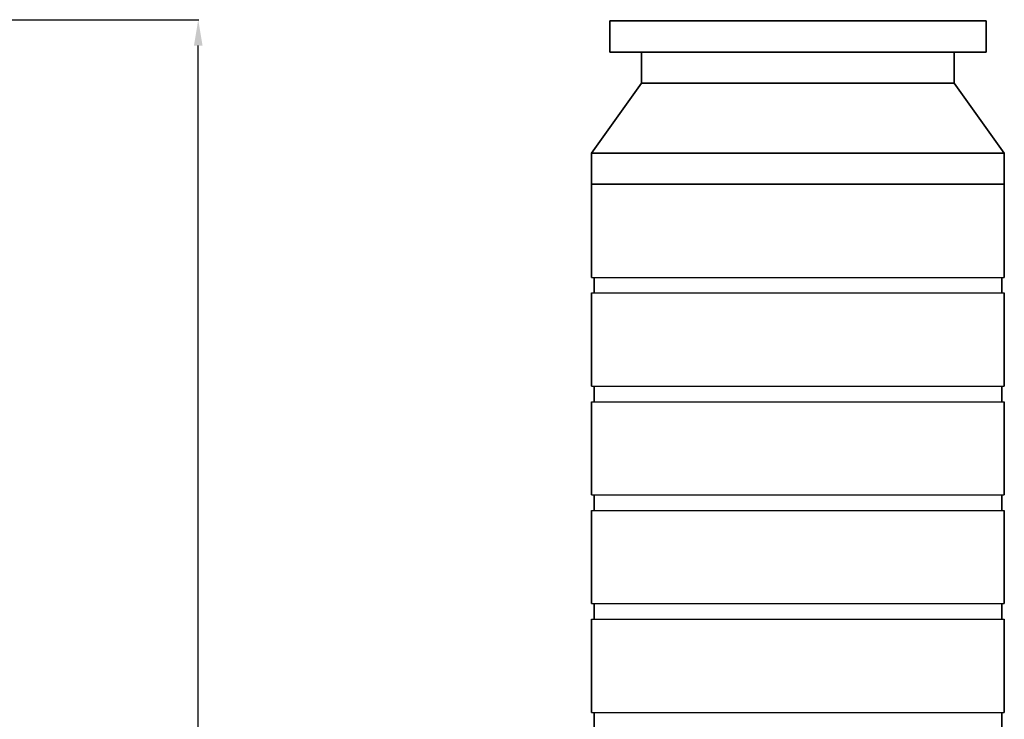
# Model space of a CAD drawing. Header units: millimetres. Extents: x -1661 to 8978, y 10537 to 15989.
# Tile 24 of 24: x 6720 to 8622, y 14398 to 15749. Entities that reach past the tile are written whole.
import ezdxf

# ---------------------------------------------------------------- set-up
doc = ezdxf.new("R2010")
doc.units = ezdxf.units.MM
doc.layers.add('C00-00-00-BLACK', color=7, linetype='Continuous')
doc.layers.add('Domyślne', color=7, linetype='Continuous')
doc.layers.add('Eko_Wymiary', color=7, linetype='Continuous', lineweight=20)
doc.styles.get("Standard").update_dxf_attribs({"font": 'arial.ttf'})
doc.dimstyles.new('ISO-25', dxfattribs={"dimtxt": 2.5, "dimasz": 2.5, "dimexe": 1.25, "dimexo": 0.625, "dimtad": 1, "dimtxsty": 'Standard', "dimcen": 2.5, "dimadec": 0, "dimazin": 0, "dimtfac": 1, "dimtmove": 0, "dimatfit": 3, "dimfxl": 0, "dimarcsym": 0})

# ---------------------------------------------------------------- blocks, each defined once
blk = doc.blocks.new('*D138')
at = {"layer": 'Defpoints', "color": 0}
for p in [(4668, 15749.2), (7065.1, 15749.2), (6276.6, 12669.3)]:
    blk.add_point(p, dxfattribs=at)
at = {"layer": 'Eko_Wymiary', "color": 0, "lineweight": -2, "ltscale": 2}
for p, q in [((4668.6, 15749.2), (7066.3, 15749.2)), ((7065.1, 12719.3), (7065.1, 15699.2)), ((6277.2, 12669.3), (7066.3, 12669.3))]:
    blk.add_line(p, q, dxfattribs=at)
at = {"layer": 'Eko_Wymiary', "color": 0}
for points in [[(7073.4, 15699.2), (7056.8, 15699.2), (7065.1, 15749.2)], [(7056.8, 12719.3), (7073.4, 12719.3), (7065.1, 12669.3)]]:
    blk.add_solid(points, dxfattribs=at)
at = {"layer": 'Eko_Wymiary', "color": 0, "insert": (7034.6, 13472.7), "char_height": 50, "attachment_point": 5, "rotation": 90}
blk.add_mtext('3065', dxfattribs=at)
blk = doc.blocks.new('A$C54842E76')
at = {"layer": 'C00-00-00-BLACK', "color": 7, "linetype": 'Continuous', "lineweight": 35}
for p, q in [((76.7, 3079.9), (803.3, 3079.9)), ((76.7, 3079.9), (76.7, 3019.7)), ((803.3, 3019.7), (803.3, 3079.9)), ((76.7, 3019.7), (803.3, 3019.7)), ((137.7, 3019.7), (137.7, 2959.6)), ((741.8, 2959.6), (741.8, 3019.7)), ((137.7, 2959.6), (41.1, 2824.8)), ((137.7, 2959.6), (741.8, 2959.6)), ((838.4, 2824.8), (741.8, 2959.6)), ((41.1, 2824.8), (838.4, 2824.8)), ((41.1, 2824.8), (41.1, 2584.7)), ((838.4, 2584.7), (838.4, 2824.8)), ((41.1, 2764.7), (838.4, 2764.7)), ((46.2, 2584.7), (46.2, 2554.7)), ((833.8, 2554.7), (833.8, 2584.7)), ((41.1, 2554.7), (41.1, 2374.8)), ((838.4, 2374.8), (838.4, 2554.7)), ((46.2, 2374.8), (46.2, 2344.8)), ((833.8, 2344.8), (833.8, 2374.8)), ((41.1, 2344.8), (41.1, 2164.8)), ((838.4, 2164.8), (838.4, 2344.8)), ((46.2, 2164.8), (46.2, 2134.8)), ((833.8, 2134.8), (833.8, 2164.8)), ((41.1, 2134.8), (41.1, 1954.9)), ((838.4, 1954.9), (838.4, 2134.8)), ((46.2, 1954.9), (46.2, 1924.9)), ((833.8, 1924.9), (833.8, 1954.9)), ((41.1, 1924.9), (41.1, 1744.9)), ((838.4, 1744.9), (838.4, 1924.9)), ((46.2, 1744.9), (46.2, 1714.9)), ((833.8, 1714.9), (833.8, 1744.9))]:
    blk.add_line(p, q, dxfattribs=at)
at = {"layer": 'Domyślne', "color": 7, "linetype": 'Continuous', "lineweight": 25}
for p, q in [((41.1, 2584.7), (838.4, 2584.7)), ((41.1, 2554.7), (838.4, 2554.7)), ((41.1, 2374.8), (838.4, 2374.8)), ((41.1, 2344.8), (838.4, 2344.8)), ((41.1, 2164.8), (838.4, 2164.8)), ((41.1, 2134.8), (838.4, 2134.8)), ((41.1, 1954.9), (838.4, 1954.9)), ((41.1, 1924.9), (838.4, 1924.9)), ((41.1, 1744.9), (838.4, 1744.9))]:
    blk.add_line(p, q, dxfattribs=at)

msp = doc.modelspace()

# ---------------------------------------------------------------- block references
msp.add_blockref('A$C54842E76', (7783.065, 12666.754))

# ---------------------------------------------------------------- dimensions: what is measured, and where the dimension line sits
at = {"layer": 'Eko_Wymiary', "ltscale": 2}
dim = msp.add_linear_dim(base=(7065.09, 15749.169), p1=(6276.61, 12669.301), p2=(4667.981, 15749.169), angle=90, text='3065', dimstyle='ISO-25', override={"dimtxt": 50, "dimasz": 50, "dimgap": 5}, dxfattribs=at)
dim.commit()
dim.dimension.update_dxf_attribs({"geometry": '*D138', "text_midpoint": (7065.09, 13472.726), "dimtype": 160})

doc.saveas('drawing.dxf')
